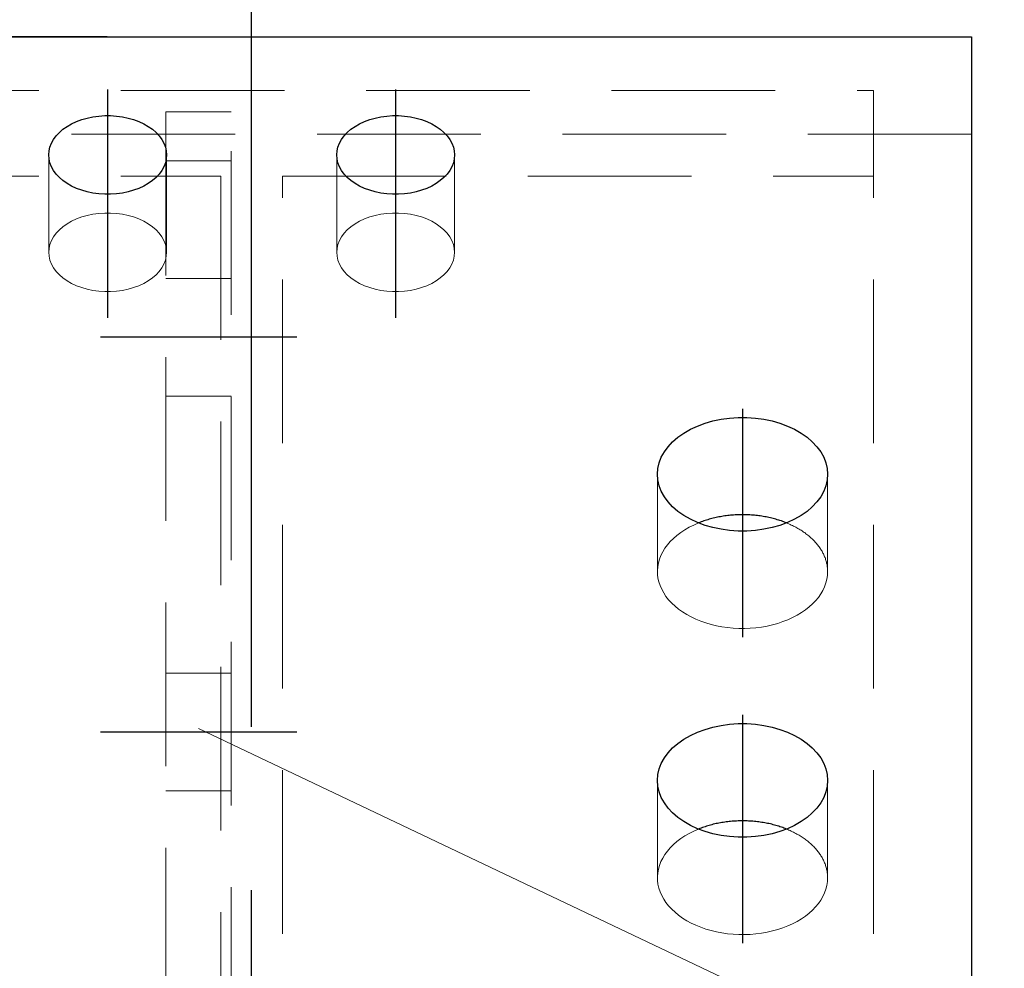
# Model space of a CAD drawing. Header units: millimetres. Extents: x 3515 to 4529, y 13642 to 14292.
# Tile 12 of 96: x 3696 to 3711, y 13953 to 13968. Entities that reach past the tile are written whole.
import ezdxf

# ---------------------------------------------------------------- set-up
doc = ezdxf.new("R2010")
doc.units = ezdxf.units.MM
doc.header["$LTSCALE"] = 10
doc.linetypes.add('HIDDEN', pattern=[0.375, 0.25, -0.125])
doc.linetypes.add('MITTE', pattern=[2, 1.25, -0.25, 0.25, -0.25])
doc.layers.get('Defpoints').update_dxf_attribs({"color": 1})
for name, color, linetype, lineweight in [('PS_DIM', 4, 'Continuous', 13), ('PS_Hidden', 2, 'HIDDEN', 9), ('PS_Pos', 1, 'Continuous', 15), ('PS_SOLID', 7, 'Continuous', 30)]:
    doc.layers.add(name, color=color, linetype=linetype, lineweight=lineweight)
doc.layers.add('PS_MID', color=5, linetype='MITTE')
doc.layers.add('PS_SHAPE', color=3, linetype='Continuous')
doc.styles.add('simplex', font='simplex.shx', dxfattribs={"width": 0.75})
doc.dimstyles.new('1_10_GŁ_DS1-LS10', dxfattribs={"dimtxt": 2, "dimasz": 2, "dimexe": 2, "dimexo": 5, "dimgap": 1, "dimtad": 1, "dimjust": 4, "dimdec": 0, "dimlfac": 10, "dimtxsty": 'simplex', "dimblk1": 'NONE', "dimsah": 1, "dimcen": 2, "dimclrd": 256, "dimclre": 256, "dimclrt": 3, "dimadec": 1, "dimazin": 0, "dimtfac": 1, "dimtdec": 0, "dimtmove": 2, "dimatfit": 3, "dimfxl": 1, "dimarcsym": 0})
doc.dimstyles.new('1_10_PRZ', dxfattribs={"dimtxt": 2, "dimasz": 1, "dimexe": 2, "dimexo": 5, "dimgap": 1, "dimtad": 1, "dimdec": 0, "dimlfac": 10, "dimtxsty": 'simplex', "dimblk": 'dimznak', "dimcen": 2, "dimse1": 1, "dimse2": 1, "dimclrt": 3, "dimadec": 1, "dimazin": 0, "dimtfac": 1, "dimtdec": 0, "dimtix": 1, "dimtmove": 2, "dimatfit": 3, "dimldrblk": 'dim-grot', "dimfxl": 1, "dimarcsym": 0})

# ---------------------------------------------------------------- blocks, each defined once
blk = doc.blocks.new('dimznak')
at = {"color": 0}
for points in [[(0, 2), (0, -2)], [(-2, 0), (2, 0)]]:
    blk.add_lwpolyline(points, dxfattribs=at)
at = {"color": 2}
blk.add_lwpolyline([(1, 1), (-1, -1)], dxfattribs=at)
blk = doc.blocks.new('*D23')
at = {"layer": 'Defpoints', "color": 0, "transparency": 16777216}
for p in [(3697.854, 13974.427), (3697.854, 13961.142), (3689.664, 13956.707)]:
    blk.add_point(p, dxfattribs=at)
at = {"layer": 'PS_DIM', "color": 0, "lineweight": -2, "transparency": 16777216}
blk.add_line((3690.664, 13974.427), (3696.854, 13974.427), dxfattribs=at)
at = {"layer": 'PS_DIM', "color": 0, "lineweight": -2, "transparency": 16777216, "rotation": 180}
blk.add_blockref('dimznak', (3689.664, 13974.427), dxfattribs=at)
at = {"layer": 'PS_DIM', "color": 0, "lineweight": -2, "transparency": 16777216}
blk.add_blockref('dimznak', (3697.854, 13974.427), dxfattribs=at)
at = {"layer": 'PS_DIM', "color": 3, "transparency": 16777216, "insert": (3693.759, 13976.427), "char_height": 2, "attachment_point": 5, "style": 'simplex'}
blk.add_mtext('82', dxfattribs=at)
blk = doc.blocks.new('dim-grot')
blk.add_hatch(color=256).paths.add_polyline_path([(0, 0), (-2, 0.5), (-2, -0.5)])
blk.add_lwpolyline([(0, 0), (-2, 0.5), (-2, -0.5), (0, 0)])
blk = doc.blocks.new('*D24')
at = {"layer": 'Defpoints', "color": 0, "transparency": 16777216}
for p in [(3698.854, 13974.427), (3698.854, 13966.208), (3697.854, 13961.142)]:
    blk.add_point(p, dxfattribs=at)
at = {"layer": 'PS_DIM', "color": 0, "lineweight": -2, "transparency": 16777216}
for p, q in [((3696.854, 13974.427), (3695.854, 13974.427)), ((3697.854, 13974.427), (3698.854, 13974.427)), ((3699.854, 13974.427), (3700.854, 13974.427))]:
    blk.add_line(p, q, dxfattribs=at)
blk.add_blockref('dimznak', (3697.854, 13974.427), dxfattribs=at)
at = {"layer": 'PS_DIM', "color": 0, "lineweight": -2, "transparency": 16777216, "rotation": 180}
blk.add_blockref('dimznak', (3698.854, 13974.427), dxfattribs=at)
at = {"layer": 'PS_DIM', "color": 3, "transparency": 16777216, "insert": (3698.354, 13978.118), "char_height": 2, "attachment_point": 5, "style": 'simplex'}
blk.add_mtext('10', dxfattribs=at)
blk = doc.blocks.new('*D25')
at = {"layer": 'Defpoints', "color": 0, "transparency": 16777216}
for p in [(3708.664, 13974.427), (3698.854, 13966.208), (3708.664, 13953.849)]:
    blk.add_point(p, dxfattribs=at)
at = {"layer": 'PS_DIM', "color": 0, "lineweight": -2, "transparency": 16777216}
blk.add_line((3699.854, 13974.427), (3707.664, 13974.427), dxfattribs=at)
at = {"layer": 'PS_DIM', "color": 0, "lineweight": -2, "transparency": 16777216, "rotation": 180}
blk.add_blockref('dimznak', (3698.854, 13974.427), dxfattribs=at)
at = {"layer": 'PS_DIM', "color": 0, "lineweight": -2, "transparency": 16777216}
blk.add_blockref('dimznak', (3708.664, 13974.427), dxfattribs=at)
at = {"layer": 'PS_DIM', "color": 3, "transparency": 16777216, "insert": (3703.759, 13976.427), "char_height": 2, "attachment_point": 5, "style": 'simplex'}
blk.add_mtext('98', dxfattribs=at)
blk = doc.blocks.new('*D45')
at = {"layer": 'Defpoints', "color": 0, "transparency": 16777216}
for p in [(3670.746, 13967.355), (3701.958, 13967.355), (3708.664, 13714.81)]:
    blk.add_point(p, dxfattribs=at)
at = {"layer": 'PS_DIM', "lineweight": -2, "transparency": 16777216}
for p, q in [((3696.958, 13967.355), (3668.746, 13967.355)), ((3670.746, 13714.81), (3670.746, 13965.355)), ((3703.664, 13714.81), (3668.746, 13714.81))]:
    blk.add_line(p, q, dxfattribs=at)
at = {"layer": 'PS_DIM', "transparency": 16777216}
blk.add_solid([(3670.412, 13965.355), (3671.079, 13965.355), (3670.746, 13967.355)], dxfattribs=at)
at = {"layer": 'PS_DIM', "color": 3, "transparency": 16777216, "insert": (3674.409, 13969.375), "char_height": 2, "attachment_point": 5, "rotation": 0.0573, "style": 'simplex'}
blk.add_mtext('4420', dxfattribs=at)
blk = doc.blocks.new('_None')
blk = doc.blocks.new('*X531')
at = {"layer": 'PS_Hidden', "color": 2, "linetype": 'HIDDEN'}
for p, q in [((3689.664, 13966.536), (3708.664, 13966.536)), ((3708.664, 13965.224), (3708.664, 13966.536)), ((3697.854, 13966.208), (3697.854, 13948.106)), ((3697.854, 13966.208), (3698.854, 13966.208)), ((3698.854, 13948.106), (3698.854, 13966.208)), ((3710.164, 13965.867), (3688.164, 13965.867)), ((3696.064, 13964.062), (3696.064, 13965.55)), ((3697.864, 13964.062), (3697.864, 13965.55)), ((3700.464, 13964.062), (3700.464, 13965.55)), ((3702.264, 13964.062), (3702.264, 13965.55)), ((3698.854, 13965.461), (3697.854, 13965.461)), ((3689.664, 13965.224), (3698.694, 13965.224)), ((3698.694, 13965.224), (3698.694, 13927.396)), ((3699.634, 13965.224), (3708.664, 13965.224)), ((3699.634, 13927.396), (3699.634, 13965.224)), ((3708.664, 13927.396), (3708.664, 13965.224)), ((3696.488, 13964.573), (3696.414, 13964.538)), ((3696.568, 13964.603), (3696.488, 13964.573)), ((3696.652, 13964.627), (3696.568, 13964.603)), ((3696.739, 13964.645), (3696.652, 13964.627)), ((3696.828, 13964.657), (3696.739, 13964.645)), ((3696.919, 13964.663), (3696.828, 13964.657)), ((3697.01, 13964.663), (3696.919, 13964.663)), ((3697.101, 13964.657), (3697.01, 13964.663)), ((3697.19, 13964.645), (3697.101, 13964.657)), ((3697.277, 13964.627), (3697.19, 13964.645)), ((3697.361, 13964.603), (3697.277, 13964.627)), ((3697.441, 13964.573), (3697.361, 13964.603)), ((3697.515, 13964.538), (3697.441, 13964.573)), ((3700.888, 13964.573), (3700.814, 13964.538)), ((3700.968, 13964.603), (3700.888, 13964.573)), ((3701.052, 13964.627), (3700.968, 13964.603)), ((3701.139, 13964.645), (3701.052, 13964.627)), ((3701.228, 13964.657), (3701.139, 13964.645)), ((3701.319, 13964.663), (3701.228, 13964.657)), ((3701.41, 13964.663), (3701.319, 13964.663)), ((3701.501, 13964.657), (3701.41, 13964.663)), ((3701.59, 13964.645), (3701.501, 13964.657)), ((3701.677, 13964.627), (3701.59, 13964.645)), ((3701.761, 13964.603), (3701.677, 13964.627)), ((3701.841, 13964.573), (3701.761, 13964.603)), ((3701.915, 13964.538), (3701.841, 13964.573)), ((3696.282, 13964.454), (3696.226, 13964.406)), ((3696.344, 13964.499), (3696.282, 13964.454)), ((3696.414, 13964.538), (3696.344, 13964.499)), ((3697.585, 13964.499), (3697.515, 13964.538)), ((3697.647, 13964.454), (3697.585, 13964.499)), ((3697.703, 13964.406), (3697.647, 13964.454)), ((3700.682, 13964.454), (3700.626, 13964.406)), ((3700.744, 13964.499), (3700.682, 13964.454)), ((3700.814, 13964.538), (3700.744, 13964.499)), ((3701.985, 13964.499), (3701.915, 13964.538)), ((3702.047, 13964.454), (3701.985, 13964.499)), ((3702.103, 13964.406), (3702.047, 13964.454)), ((3696.137, 13964.3), (3696.106, 13964.243)), ((3696.178, 13964.354), (3696.137, 13964.3)), ((3696.226, 13964.406), (3696.178, 13964.354)), ((3697.751, 13964.354), (3697.703, 13964.406)), ((3697.792, 13964.3), (3697.751, 13964.354)), ((3697.823, 13964.243), (3697.792, 13964.3)), ((3700.537, 13964.3), (3700.506, 13964.243)), ((3700.578, 13964.354), (3700.537, 13964.3)), ((3700.626, 13964.406), (3700.578, 13964.354)), ((3702.151, 13964.354), (3702.103, 13964.406)), ((3702.192, 13964.3), (3702.151, 13964.354)), ((3702.223, 13964.243), (3702.192, 13964.3)), ((3696.069, 13964.123), (3696.064, 13964.062)), ((3696.083, 13964.184), (3696.069, 13964.123)), ((3696.106, 13964.243), (3696.083, 13964.184)), ((3697.846, 13964.184), (3697.823, 13964.243)), ((3697.86, 13964.123), (3697.846, 13964.184)), ((3697.864, 13964.062), (3697.86, 13964.123)), ((3700.469, 13964.123), (3700.464, 13964.062)), ((3700.483, 13964.184), (3700.469, 13964.123)), ((3700.506, 13964.243), (3700.483, 13964.184)), ((3702.246, 13964.184), (3702.223, 13964.243)), ((3702.26, 13964.123), (3702.246, 13964.184)), ((3702.264, 13964.062), (3702.26, 13964.123)), ((3696.064, 13964.062), (3696.069, 13964.002)), ((3696.069, 13964.002), (3696.083, 13963.941)), ((3697.846, 13963.941), (3697.86, 13964.002)), ((3697.86, 13964.002), (3697.864, 13964.062)), ((3700.464, 13964.062), (3700.469, 13964.002)), ((3700.469, 13964.002), (3700.483, 13963.941)), ((3702.246, 13963.941), (3702.26, 13964.002)), ((3702.26, 13964.002), (3702.264, 13964.062)), ((3696.083, 13963.941), (3696.106, 13963.882)), ((3696.106, 13963.882), (3696.137, 13963.825)), ((3696.137, 13963.825), (3696.178, 13963.77)), ((3697.751, 13963.77), (3697.792, 13963.825)), ((3697.792, 13963.825), (3697.823, 13963.882)), ((3697.823, 13963.882), (3697.846, 13963.941)), ((3700.483, 13963.941), (3700.506, 13963.882)), ((3700.506, 13963.882), (3700.537, 13963.825)), ((3700.537, 13963.825), (3700.578, 13963.77)), ((3702.151, 13963.77), (3702.192, 13963.825)), ((3702.192, 13963.825), (3702.223, 13963.882)), ((3702.223, 13963.882), (3702.246, 13963.941)), ((3696.178, 13963.77), (3696.226, 13963.719)), ((3696.226, 13963.719), (3696.282, 13963.671)), ((3696.282, 13963.671), (3696.344, 13963.626)), ((3697.585, 13963.626), (3697.647, 13963.671)), ((3697.647, 13963.671), (3697.703, 13963.719)), ((3697.703, 13963.719), (3697.751, 13963.77)), ((3700.578, 13963.77), (3700.626, 13963.719)), ((3700.626, 13963.719), (3700.682, 13963.671)), ((3700.682, 13963.671), (3700.744, 13963.626)), ((3701.985, 13963.626), (3702.047, 13963.671)), ((3702.047, 13963.671), (3702.103, 13963.719)), ((3702.103, 13963.719), (3702.151, 13963.77)), ((3696.344, 13963.626), (3696.414, 13963.587)), ((3696.414, 13963.587), (3696.488, 13963.552)), ((3696.488, 13963.552), (3696.568, 13963.522)), ((3696.568, 13963.522), (3696.652, 13963.498)), ((3697.277, 13963.498), (3697.361, 13963.522)), ((3697.361, 13963.522), (3697.441, 13963.552)), ((3697.441, 13963.552), (3697.515, 13963.587)), ((3697.515, 13963.587), (3697.585, 13963.626)), ((3697.854, 13963.664), (3698.854, 13963.664)), ((3700.744, 13963.626), (3700.814, 13963.587)), ((3700.814, 13963.587), (3700.888, 13963.552)), ((3700.888, 13963.552), (3700.968, 13963.522)), ((3700.968, 13963.522), (3701.052, 13963.498)), ((3701.677, 13963.498), (3701.761, 13963.522)), ((3701.761, 13963.522), (3701.841, 13963.552)), ((3701.841, 13963.552), (3701.915, 13963.587)), ((3701.915, 13963.587), (3701.985, 13963.626)), ((3696.652, 13963.498), (3696.739, 13963.48)), ((3696.739, 13963.48), (3696.828, 13963.468)), ((3696.828, 13963.468), (3696.919, 13963.462)), ((3696.919, 13963.462), (3697.01, 13963.462)), ((3697.01, 13963.462), (3697.101, 13963.468)), ((3697.101, 13963.468), (3697.19, 13963.48)), ((3697.19, 13963.48), (3697.277, 13963.498)), ((3701.052, 13963.498), (3701.139, 13963.48)), ((3701.139, 13963.48), (3701.228, 13963.468)), ((3701.228, 13963.468), (3701.319, 13963.462)), ((3701.319, 13963.462), (3701.41, 13963.462)), ((3701.41, 13963.462), (3701.501, 13963.468)), ((3701.501, 13963.468), (3701.59, 13963.48)), ((3701.59, 13963.48), (3701.677, 13963.498)), ((3697.854, 13961.864), (3698.854, 13961.864)), ((3705.364, 13959.182), (3705.364, 13960.67)), ((3707.964, 13959.182), (3707.964, 13960.67)), ((3705.992, 13959.926), (3705.919, 13959.894)), ((3707.355, 13959.918), (3707.337, 13959.926)), ((3707.337, 13959.926), (3707.337, 13959.926)), ((3707.374, 13959.911), (3707.355, 13959.918)), ((3707.392, 13959.903), (3707.374, 13959.911)), ((3705.72, 13959.78), (3705.662, 13959.736)), ((3705.783, 13959.821), (3705.72, 13959.78)), ((3705.849, 13959.859), (3705.783, 13959.821)), ((3705.919, 13959.894), (3705.849, 13959.859)), ((3707.409, 13959.894), (3707.392, 13959.903)), ((3707.427, 13959.886), (3707.409, 13959.894)), ((3707.444, 13959.878), (3707.427, 13959.886)), ((3707.461, 13959.869), (3707.444, 13959.878)), ((3707.478, 13959.86), (3707.461, 13959.869)), ((3707.495, 13959.851), (3707.478, 13959.86)), ((3707.511, 13959.842), (3707.495, 13959.851)), ((3707.528, 13959.832), (3707.511, 13959.842)), ((3707.544, 13959.822), (3707.528, 13959.832)), ((3707.559, 13959.813), (3707.544, 13959.822)), ((3707.575, 13959.803), (3707.559, 13959.813)), ((3707.59, 13959.792), (3707.575, 13959.803)), ((3707.605, 13959.782), (3707.59, 13959.792)), ((3707.62, 13959.772), (3707.605, 13959.782)), ((3707.634, 13959.761), (3707.62, 13959.772)), ((3707.648, 13959.75), (3707.634, 13959.761)), ((3705.56, 13959.641), (3705.517, 13959.59)), ((3705.609, 13959.69), (3705.56, 13959.641)), ((3705.662, 13959.736), (3705.609, 13959.69)), ((3707.662, 13959.739), (3707.648, 13959.75)), ((3707.676, 13959.728), (3707.662, 13959.739)), ((3707.689, 13959.717), (3707.676, 13959.728)), ((3707.703, 13959.705), (3707.689, 13959.717)), ((3707.715, 13959.694), (3707.703, 13959.705)), ((3707.728, 13959.682), (3707.715, 13959.694)), ((3707.74, 13959.67), (3707.728, 13959.682)), ((3707.752, 13959.658), (3707.74, 13959.67)), ((3707.764, 13959.646), (3707.752, 13959.658)), ((3707.775, 13959.634), (3707.764, 13959.646)), ((3707.786, 13959.622), (3707.775, 13959.634)), ((3707.797, 13959.609), (3707.786, 13959.622)), ((3707.807, 13959.596), (3707.797, 13959.609)), ((3705.445, 13959.484), (3705.418, 13959.428)), ((3705.478, 13959.538), (3705.445, 13959.484)), ((3705.517, 13959.59), (3705.478, 13959.538)), ((3707.817, 13959.584), (3707.807, 13959.596)), ((3707.827, 13959.571), (3707.817, 13959.584)), ((3707.837, 13959.558), (3707.827, 13959.571)), ((3707.846, 13959.545), (3707.837, 13959.558)), ((3707.855, 13959.532), (3707.846, 13959.545)), ((3707.863, 13959.519), (3707.855, 13959.532)), ((3707.871, 13959.505), (3707.863, 13959.519)), ((3707.879, 13959.492), (3707.871, 13959.505)), ((3707.887, 13959.478), (3707.879, 13959.492)), ((3707.894, 13959.465), (3707.887, 13959.478)), ((3707.901, 13959.451), (3707.894, 13959.465)), ((3705.38, 13959.314), (3705.369, 13959.256)), ((3705.396, 13959.372), (3705.38, 13959.314)), ((3705.418, 13959.428), (3705.396, 13959.372)), ((3707.907, 13959.437), (3707.901, 13959.451)), ((3707.913, 13959.424), (3707.907, 13959.437)), ((3707.919, 13959.41), (3707.913, 13959.424)), ((3707.925, 13959.396), (3707.919, 13959.41)), ((3707.93, 13959.382), (3707.925, 13959.396)), ((3707.934, 13959.368), (3707.93, 13959.382)), ((3707.939, 13959.354), (3707.934, 13959.368)), ((3707.943, 13959.34), (3707.939, 13959.354)), ((3707.947, 13959.325), (3707.943, 13959.34)), ((3707.95, 13959.311), (3707.947, 13959.325)), ((3707.953, 13959.297), (3707.95, 13959.311)), ((3705.369, 13959.256), (3705.365, 13959.198)), ((3705.365, 13959.198), (3705.366, 13959.14)), ((3707.956, 13959.283), (3707.953, 13959.297)), ((3707.958, 13959.268), (3707.956, 13959.283)), ((3707.96, 13959.254), (3707.958, 13959.268)), ((3707.962, 13959.24), (3707.96, 13959.254)), ((3707.963, 13959.225), (3707.962, 13959.24)), ((3707.962, 13959.124), (3707.964, 13959.182)), ((3707.964, 13959.211), (3707.963, 13959.225)), ((3707.964, 13959.197), (3707.964, 13959.211)), ((3707.964, 13959.182), (3707.964, 13959.197)), ((3707.964, 13959.182), (3707.964, 13959.182)), ((3705.366, 13959.14), (3705.373, 13959.081)), ((3705.373, 13959.081), (3705.386, 13959.024)), ((3705.386, 13959.024), (3705.405, 13958.967)), ((3707.918, 13958.951), (3707.938, 13959.008)), ((3707.938, 13959.008), (3707.953, 13959.066)), ((3707.953, 13959.066), (3707.962, 13959.124)), ((3705.405, 13958.967), (3705.43, 13958.911)), ((3705.43, 13958.911), (3705.46, 13958.856)), ((3705.46, 13958.856), (3705.495, 13958.802)), ((3707.86, 13958.841), (3707.892, 13958.895)), ((3707.892, 13958.895), (3707.918, 13958.951)), ((3705.495, 13958.802), (3705.536, 13958.751)), ((3705.536, 13958.751), (3705.582, 13958.701)), ((3707.734, 13958.688), (3707.781, 13958.737)), ((3707.781, 13958.737), (3707.823, 13958.788)), ((3707.823, 13958.788), (3707.86, 13958.841)), ((3705.582, 13958.701), (3705.633, 13958.653)), ((3705.633, 13958.653), (3705.688, 13958.608)), ((3705.688, 13958.608), (3705.748, 13958.566)), ((3705.748, 13958.566), (3705.812, 13958.526)), ((3707.499, 13958.516), (3707.564, 13958.555)), ((3707.564, 13958.555), (3707.625, 13958.596)), ((3707.625, 13958.596), (3707.682, 13958.641)), ((3707.682, 13958.641), (3707.734, 13958.688)), ((3705.812, 13958.526), (3705.88, 13958.489)), ((3705.88, 13958.489), (3705.951, 13958.456)), ((3705.951, 13958.456), (3706.026, 13958.425)), ((3706.026, 13958.425), (3706.103, 13958.398)), ((3707.204, 13958.391), (3707.282, 13958.417)), ((3707.282, 13958.417), (3707.358, 13958.447)), ((3707.358, 13958.447), (3707.43, 13958.48)), ((3707.43, 13958.48), (3707.499, 13958.516)), ((3706.103, 13958.398), (3706.183, 13958.375)), ((3706.183, 13958.375), (3706.266, 13958.355)), ((3706.266, 13958.355), (3706.35, 13958.339)), ((3706.35, 13958.339), (3706.435, 13958.327)), ((3706.435, 13958.327), (3706.522, 13958.318)), ((3706.522, 13958.318), (3706.609, 13958.314)), ((3706.609, 13958.314), (3706.696, 13958.313)), ((3706.696, 13958.313), (3706.783, 13958.317)), ((3706.783, 13958.317), (3706.87, 13958.324)), ((3706.87, 13958.324), (3706.956, 13958.335)), ((3706.956, 13958.335), (3707.04, 13958.35)), ((3707.04, 13958.35), (3707.123, 13958.369)), ((3707.123, 13958.369), (3707.204, 13958.391)), ((3697.854, 13957.63), (3698.854, 13957.63)), ((3705.364, 13954.502), (3705.364, 13955.99)), ((3707.964, 13954.502), (3707.964, 13955.99)), ((3697.854, 13955.83), (3698.854, 13955.83)), ((3705.992, 13955.246), (3705.919, 13955.214)), ((3707.355, 13955.239), (3707.337, 13955.246)), ((3707.337, 13955.246), (3707.337, 13955.246)), ((3705.72, 13955.1), (3705.662, 13955.056)), ((3705.783, 13955.141), (3705.72, 13955.1)), ((3705.849, 13955.179), (3705.783, 13955.141)), ((3705.919, 13955.214), (3705.849, 13955.179)), ((3707.374, 13955.231), (3707.355, 13955.239)), ((3707.392, 13955.223), (3707.374, 13955.231)), ((3707.409, 13955.215), (3707.392, 13955.223)), ((3707.427, 13955.206), (3707.409, 13955.215)), ((3707.444, 13955.198), (3707.427, 13955.206)), ((3707.461, 13955.189), (3707.444, 13955.198)), ((3707.478, 13955.18), (3707.461, 13955.189)), ((3707.495, 13955.171), (3707.478, 13955.18)), ((3707.511, 13955.162), (3707.495, 13955.171)), ((3707.528, 13955.152), (3707.511, 13955.162)), ((3707.544, 13955.143), (3707.528, 13955.152)), ((3707.559, 13955.133), (3707.544, 13955.143)), ((3707.575, 13955.123), (3707.559, 13955.133)), ((3707.59, 13955.113), (3707.575, 13955.123)), ((3707.605, 13955.102), (3707.59, 13955.113)), ((3707.62, 13955.092), (3707.605, 13955.102)), ((3705.56, 13954.961), (3705.517, 13954.911)), ((3705.609, 13955.01), (3705.56, 13954.961)), ((3705.662, 13955.056), (3705.609, 13955.01)), ((3707.634, 13955.081), (3707.62, 13955.092)), ((3707.648, 13955.07), (3707.634, 13955.081)), ((3707.662, 13955.059), (3707.648, 13955.07)), ((3707.676, 13955.048), (3707.662, 13955.059)), ((3707.689, 13955.037), (3707.676, 13955.048)), ((3707.703, 13955.026), (3707.689, 13955.037)), ((3707.715, 13955.014), (3707.703, 13955.026)), ((3707.728, 13955.002), (3707.715, 13955.014)), ((3707.74, 13954.99), (3707.728, 13955.002)), ((3707.752, 13954.978), (3707.74, 13954.99)), ((3707.764, 13954.966), (3707.752, 13954.978)), ((3707.775, 13954.954), (3707.764, 13954.966)), ((3707.786, 13954.942), (3707.775, 13954.954)), ((3705.445, 13954.804), (3705.418, 13954.749)), ((3705.478, 13954.858), (3705.445, 13954.804)), ((3705.517, 13954.911), (3705.478, 13954.858)), ((3707.797, 13954.929), (3707.786, 13954.942)), ((3707.807, 13954.917), (3707.797, 13954.929)), ((3707.817, 13954.904), (3707.807, 13954.917)), ((3707.827, 13954.891), (3707.817, 13954.904)), ((3707.837, 13954.878), (3707.827, 13954.891)), ((3707.846, 13954.865), (3707.837, 13954.878)), ((3707.855, 13954.852), (3707.846, 13954.865)), ((3707.863, 13954.839), (3707.855, 13954.852)), ((3707.871, 13954.826), (3707.863, 13954.839)), ((3707.879, 13954.812), (3707.871, 13954.826)), ((3707.887, 13954.799), (3707.879, 13954.812)), ((3707.894, 13954.785), (3707.887, 13954.799)), ((3705.396, 13954.692), (3705.38, 13954.635)), ((3705.418, 13954.749), (3705.396, 13954.692)), ((3707.901, 13954.771), (3707.894, 13954.785)), ((3707.907, 13954.758), (3707.901, 13954.771)), ((3707.913, 13954.744), (3707.907, 13954.758)), ((3707.919, 13954.73), (3707.913, 13954.744)), ((3707.925, 13954.716), (3707.919, 13954.73)), ((3707.93, 13954.702), (3707.925, 13954.716)), ((3707.934, 13954.688), (3707.93, 13954.702)), ((3707.939, 13954.674), (3707.934, 13954.688)), ((3707.943, 13954.66), (3707.939, 13954.674)), ((3707.947, 13954.646), (3707.943, 13954.66)), ((3707.95, 13954.631), (3707.947, 13954.646)), ((3705.369, 13954.577), (3705.365, 13954.518)), ((3705.365, 13954.518), (3705.366, 13954.46)), ((3705.38, 13954.635), (3705.369, 13954.577)), ((3707.953, 13954.617), (3707.95, 13954.631)), ((3707.956, 13954.603), (3707.953, 13954.617)), ((3707.958, 13954.589), (3707.956, 13954.603)), ((3707.96, 13954.574), (3707.958, 13954.589)), ((3707.962, 13954.56), (3707.96, 13954.574)), ((3707.963, 13954.546), (3707.962, 13954.56)), ((3707.962, 13954.444), (3707.964, 13954.502)), ((3707.964, 13954.531), (3707.963, 13954.546)), ((3707.964, 13954.517), (3707.964, 13954.531)), ((3707.964, 13954.502), (3707.964, 13954.517)), ((3707.964, 13954.502), (3707.964, 13954.502)), ((3705.366, 13954.46), (3705.373, 13954.402)), ((3705.373, 13954.402), (3705.386, 13954.344)), ((3705.386, 13954.344), (3705.405, 13954.287)), ((3707.938, 13954.328), (3707.953, 13954.386)), ((3707.953, 13954.386), (3707.962, 13954.444)), ((3705.405, 13954.287), (3705.43, 13954.231)), ((3705.43, 13954.231), (3705.46, 13954.176)), ((3707.86, 13954.161), (3707.892, 13954.216)), ((3707.892, 13954.216), (3707.918, 13954.271)), ((3707.918, 13954.271), (3707.938, 13954.328)), ((3705.46, 13954.176), (3705.495, 13954.123)), ((3705.495, 13954.123), (3705.536, 13954.071)), ((3705.536, 13954.071), (3705.582, 13954.021)), ((3707.734, 13954.008), (3707.781, 13954.057)), ((3707.781, 13954.057), (3707.823, 13954.108)), ((3707.823, 13954.108), (3707.86, 13954.161)), ((3705.582, 13954.021), (3705.633, 13953.974)), ((3705.633, 13953.974), (3705.688, 13953.929)), ((3705.688, 13953.929), (3705.748, 13953.886)), ((3707.564, 13953.875), (3707.625, 13953.917)), ((3707.625, 13953.917), (3707.682, 13953.961)), ((3707.682, 13953.961), (3707.734, 13954.008)), ((3705.748, 13953.886), (3705.812, 13953.846)), ((3705.812, 13953.846), (3705.88, 13953.809)), ((3705.88, 13953.809), (3705.951, 13953.776)), ((3705.951, 13953.776), (3706.026, 13953.745)), ((3706.026, 13953.745), (3706.103, 13953.718)), ((3707.282, 13953.738), (3707.358, 13953.767)), ((3707.358, 13953.767), (3707.43, 13953.8)), ((3707.43, 13953.8), (3707.499, 13953.836)), ((3707.499, 13953.836), (3707.564, 13953.875)), ((3706.103, 13953.718), (3706.183, 13953.695)), ((3706.183, 13953.695), (3706.266, 13953.675)), ((3706.266, 13953.675), (3706.35, 13953.659)), ((3706.35, 13953.659), (3706.435, 13953.647)), ((3706.435, 13953.647), (3706.522, 13953.639)), ((3706.522, 13953.639), (3706.609, 13953.634)), ((3706.609, 13953.634), (3706.696, 13953.634)), ((3706.696, 13953.634), (3706.783, 13953.637)), ((3706.783, 13953.637), (3706.87, 13953.644)), ((3706.87, 13953.644), (3706.956, 13953.655)), ((3706.956, 13953.655), (3707.04, 13953.67)), ((3707.04, 13953.67), (3707.123, 13953.689)), ((3707.123, 13953.689), (3707.204, 13953.712)), ((3707.204, 13953.712), (3707.282, 13953.738))]:
    blk.add_line(p, q, dxfattribs=at)
at = {"layer": 'PS_MID', "color": 5, "linetype": 'MITTE'}
for p, q in [((3699.164, 13756.81), (3699.164, 13971.536)), ((3696.964, 13966.55), (3696.964, 13963.062)), ((3701.364, 13966.55), (3701.364, 13963.062)), ((3699.854, 13962.764), (3696.854, 13962.764)), ((3706.664, 13961.67), (3706.664, 13958.182)), ((3706.664, 13956.99), (3706.664, 13953.502)), ((3699.854, 13956.73), (3696.854, 13956.73))]:
    blk.add_line(p, q, dxfattribs=at)
at = {"layer": 'PS_SOLID', "color": 7, "linetype": 'Continuous'}
for p, q in [((3688.164, 13967.355), (3710.164, 13967.355)), ((3710.164, 13967.355), (3710.164, 13899.164)), ((3696.488, 13966.06), (3696.568, 13966.09)), ((3696.568, 13966.09), (3696.652, 13966.114)), ((3696.652, 13966.114), (3696.739, 13966.132)), ((3696.739, 13966.132), (3696.828, 13966.145)), ((3696.828, 13966.145), (3696.919, 13966.151)), ((3696.919, 13966.151), (3697.01, 13966.151)), ((3697.01, 13966.151), (3697.101, 13966.145)), ((3697.101, 13966.145), (3697.19, 13966.132)), ((3697.19, 13966.132), (3697.277, 13966.114)), ((3697.277, 13966.114), (3697.361, 13966.09)), ((3697.361, 13966.09), (3697.441, 13966.06)), ((3700.888, 13966.06), (3700.968, 13966.09)), ((3700.968, 13966.09), (3701.052, 13966.114)), ((3701.052, 13966.114), (3701.139, 13966.132)), ((3701.139, 13966.132), (3701.228, 13966.145)), ((3701.228, 13966.145), (3701.319, 13966.151)), ((3701.319, 13966.151), (3701.41, 13966.151)), ((3701.41, 13966.151), (3701.501, 13966.145)), ((3701.501, 13966.145), (3701.59, 13966.132)), ((3701.59, 13966.132), (3701.677, 13966.114)), ((3701.677, 13966.114), (3701.761, 13966.09)), ((3701.761, 13966.09), (3701.841, 13966.06)), ((3696.226, 13965.894), (3696.282, 13965.942)), ((3696.282, 13965.942), (3696.344, 13965.986)), ((3696.344, 13965.986), (3696.414, 13966.026)), ((3696.414, 13966.026), (3696.488, 13966.06)), ((3697.441, 13966.06), (3697.515, 13966.026)), ((3697.515, 13966.026), (3697.585, 13965.986)), ((3697.585, 13965.986), (3697.647, 13965.942)), ((3697.647, 13965.942), (3697.703, 13965.894)), ((3700.626, 13965.894), (3700.682, 13965.942)), ((3700.682, 13965.942), (3700.744, 13965.986)), ((3700.744, 13965.986), (3700.814, 13966.026)), ((3700.814, 13966.026), (3700.888, 13966.06)), ((3701.841, 13966.06), (3701.915, 13966.026)), ((3701.915, 13966.026), (3701.985, 13965.986)), ((3701.985, 13965.986), (3702.047, 13965.942)), ((3702.047, 13965.942), (3702.103, 13965.894)), ((3696.106, 13965.73), (3696.137, 13965.787)), ((3696.137, 13965.787), (3696.178, 13965.842)), ((3696.178, 13965.842), (3696.226, 13965.894)), ((3697.703, 13965.894), (3697.751, 13965.842)), ((3697.751, 13965.842), (3697.792, 13965.787)), ((3697.792, 13965.787), (3697.823, 13965.73)), ((3700.506, 13965.73), (3700.537, 13965.787)), ((3700.537, 13965.787), (3700.578, 13965.842)), ((3700.578, 13965.842), (3700.626, 13965.894)), ((3702.103, 13965.894), (3702.151, 13965.842)), ((3702.151, 13965.842), (3702.192, 13965.787)), ((3702.192, 13965.787), (3702.223, 13965.73)), ((3696.069, 13965.611), (3696.083, 13965.671)), ((3696.083, 13965.671), (3696.106, 13965.73)), ((3697.823, 13965.73), (3697.846, 13965.671)), ((3697.846, 13965.671), (3697.86, 13965.611)), ((3700.469, 13965.611), (3700.483, 13965.671)), ((3700.483, 13965.671), (3700.506, 13965.73)), ((3702.223, 13965.73), (3702.246, 13965.671)), ((3702.246, 13965.671), (3702.26, 13965.611)), ((3696.064, 13965.55), (3696.069, 13965.611)), ((3696.069, 13965.489), (3696.064, 13965.55)), ((3696.083, 13965.429), (3696.069, 13965.489)), ((3697.86, 13965.489), (3697.846, 13965.429)), ((3697.86, 13965.611), (3697.864, 13965.55)), ((3697.864, 13965.55), (3697.86, 13965.489)), ((3700.464, 13965.55), (3700.469, 13965.611)), ((3700.469, 13965.489), (3700.464, 13965.55)), ((3700.483, 13965.429), (3700.469, 13965.489)), ((3702.26, 13965.489), (3702.246, 13965.429)), ((3702.26, 13965.611), (3702.264, 13965.55)), ((3702.264, 13965.55), (3702.26, 13965.489)), ((3696.106, 13965.37), (3696.083, 13965.429)), ((3696.137, 13965.313), (3696.106, 13965.37)), ((3697.823, 13965.37), (3697.792, 13965.313)), ((3697.846, 13965.429), (3697.823, 13965.37)), ((3700.506, 13965.37), (3700.483, 13965.429)), ((3700.537, 13965.313), (3700.506, 13965.37)), ((3702.223, 13965.37), (3702.192, 13965.313)), ((3702.246, 13965.429), (3702.223, 13965.37)), ((3696.178, 13965.258), (3696.137, 13965.313)), ((3696.226, 13965.206), (3696.178, 13965.258)), ((3696.282, 13965.158), (3696.226, 13965.206)), ((3697.703, 13965.206), (3697.647, 13965.158)), ((3697.751, 13965.258), (3697.703, 13965.206)), ((3697.792, 13965.313), (3697.751, 13965.258)), ((3700.578, 13965.258), (3700.537, 13965.313)), ((3700.626, 13965.206), (3700.578, 13965.258)), ((3700.682, 13965.158), (3700.626, 13965.206)), ((3702.103, 13965.206), (3702.047, 13965.158)), ((3702.151, 13965.258), (3702.103, 13965.206)), ((3702.192, 13965.313), (3702.151, 13965.258)), ((3696.344, 13965.114), (3696.282, 13965.158)), ((3696.414, 13965.074), (3696.344, 13965.114)), ((3696.488, 13965.039), (3696.414, 13965.074)), ((3696.568, 13965.01), (3696.488, 13965.039)), ((3697.441, 13965.039), (3697.361, 13965.01)), ((3697.515, 13965.074), (3697.441, 13965.039)), ((3697.585, 13965.114), (3697.515, 13965.074)), ((3697.647, 13965.158), (3697.585, 13965.114)), ((3700.744, 13965.114), (3700.682, 13965.158)), ((3700.814, 13965.074), (3700.744, 13965.114)), ((3700.888, 13965.039), (3700.814, 13965.074)), ((3700.968, 13965.01), (3700.888, 13965.039)), ((3701.841, 13965.039), (3701.761, 13965.01)), ((3701.915, 13965.074), (3701.841, 13965.039)), ((3701.985, 13965.114), (3701.915, 13965.074)), ((3702.047, 13965.158), (3701.985, 13965.114)), ((3696.652, 13964.986), (3696.568, 13965.01)), ((3696.739, 13964.967), (3696.652, 13964.986)), ((3696.828, 13964.955), (3696.739, 13964.967)), ((3696.919, 13964.949), (3696.828, 13964.955)), ((3697.01, 13964.949), (3696.919, 13964.949)), ((3697.101, 13964.955), (3697.01, 13964.949)), ((3697.19, 13964.967), (3697.101, 13964.955)), ((3697.277, 13964.986), (3697.19, 13964.967)), ((3697.361, 13965.01), (3697.277, 13964.986)), ((3701.052, 13964.986), (3700.968, 13965.01)), ((3701.139, 13964.967), (3701.052, 13964.986)), ((3701.228, 13964.955), (3701.139, 13964.967)), ((3701.319, 13964.949), (3701.228, 13964.955)), ((3701.41, 13964.949), (3701.319, 13964.949)), ((3701.501, 13964.955), (3701.41, 13964.949)), ((3701.59, 13964.967), (3701.501, 13964.955)), ((3701.677, 13964.986), (3701.59, 13964.967)), ((3701.761, 13965.01), (3701.677, 13964.986)), ((3705.977, 13961.407), (3706.092, 13961.45)), ((3706.092, 13961.45), (3706.213, 13961.485)), ((3706.213, 13961.485), (3706.339, 13961.511)), ((3706.339, 13961.511), (3706.468, 13961.529)), ((3706.468, 13961.529), (3706.599, 13961.537)), ((3706.599, 13961.537), (3706.73, 13961.537)), ((3706.73, 13961.537), (3706.861, 13961.529)), ((3706.861, 13961.529), (3706.99, 13961.511)), ((3706.99, 13961.511), (3707.116, 13961.485)), ((3707.116, 13961.485), (3707.237, 13961.45)), ((3707.237, 13961.45), (3707.352, 13961.407)), ((3705.678, 13961.236), (3705.769, 13961.299)), ((3705.769, 13961.299), (3705.869, 13961.357)), ((3705.869, 13961.357), (3705.977, 13961.407)), ((3707.352, 13961.407), (3707.46, 13961.357)), ((3707.46, 13961.357), (3707.56, 13961.299)), ((3707.56, 13961.299), (3707.651, 13961.236)), ((3705.528, 13961.091), (3705.597, 13961.166)), ((3705.597, 13961.166), (3705.678, 13961.236)), ((3707.651, 13961.236), (3707.731, 13961.166)), ((3707.731, 13961.166), (3707.801, 13961.091)), ((3705.424, 13960.93), (3705.47, 13961.012)), ((3705.47, 13961.012), (3705.528, 13961.091)), ((3707.801, 13961.091), (3707.859, 13961.012)), ((3707.859, 13961.012), (3707.905, 13960.93)), ((3705.371, 13960.757), (3705.391, 13960.844)), ((3705.391, 13960.844), (3705.424, 13960.93)), ((3707.905, 13960.93), (3707.938, 13960.844)), ((3707.938, 13960.844), (3707.958, 13960.757)), ((3705.364, 13960.67), (3705.371, 13960.757)), ((3705.371, 13960.582), (3705.364, 13960.67)), ((3707.958, 13960.757), (3707.964, 13960.67)), ((3707.964, 13960.67), (3707.958, 13960.582)), ((3705.391, 13960.495), (3705.371, 13960.582)), ((3707.958, 13960.582), (3707.938, 13960.495)), ((3705.424, 13960.409), (3705.391, 13960.495)), ((3705.47, 13960.327), (3705.424, 13960.409)), ((3707.905, 13960.409), (3707.859, 13960.327)), ((3707.938, 13960.495), (3707.905, 13960.409)), ((3705.528, 13960.248), (3705.47, 13960.327)), ((3705.597, 13960.173), (3705.528, 13960.248)), ((3707.801, 13960.248), (3707.731, 13960.173)), ((3707.859, 13960.327), (3707.801, 13960.248)), ((3705.678, 13960.103), (3705.597, 13960.173)), ((3705.769, 13960.04), (3705.678, 13960.103)), ((3707.651, 13960.103), (3707.56, 13960.04)), ((3707.731, 13960.173), (3707.651, 13960.103)), ((3705.869, 13959.982), (3705.769, 13960.04)), ((3705.977, 13959.932), (3705.869, 13959.982)), ((3706.092, 13959.889), (3705.977, 13959.932)), ((3706.011, 13959.934), (3705.992, 13959.926)), ((3705.992, 13959.926), (3705.992, 13959.926)), ((3706.031, 13959.941), (3706.011, 13959.934)), ((3706.051, 13959.948), (3706.031, 13959.941)), ((3706.071, 13959.956), (3706.051, 13959.948)), ((3706.092, 13959.962), (3706.071, 13959.956)), ((3706.112, 13959.969), (3706.092, 13959.962)), ((3706.133, 13959.975), (3706.112, 13959.969)), ((3706.154, 13959.981), (3706.133, 13959.975)), ((3706.175, 13959.987), (3706.154, 13959.981)), ((3706.196, 13959.993), (3706.175, 13959.987)), ((3706.218, 13959.998), (3706.196, 13959.993)), ((3706.239, 13960.003), (3706.218, 13959.998)), ((3706.261, 13960.008), (3706.239, 13960.003)), ((3706.282, 13960.013), (3706.261, 13960.008)), ((3706.304, 13960.017), (3706.282, 13960.013)), ((3706.326, 13960.021), (3706.304, 13960.017)), ((3706.348, 13960.025), (3706.326, 13960.021)), ((3706.37, 13960.029), (3706.348, 13960.025)), ((3706.393, 13960.032), (3706.37, 13960.029)), ((3706.415, 13960.035), (3706.393, 13960.032)), ((3706.438, 13960.038), (3706.415, 13960.035)), ((3706.46, 13960.04), (3706.438, 13960.038)), ((3706.483, 13960.043), (3706.46, 13960.04)), ((3706.505, 13960.045), (3706.483, 13960.043)), ((3706.528, 13960.046), (3706.505, 13960.045)), ((3706.551, 13960.048), (3706.528, 13960.046)), ((3706.573, 13960.049), (3706.551, 13960.048)), ((3706.596, 13960.05), (3706.573, 13960.049)), ((3706.619, 13960.051), (3706.596, 13960.05)), ((3706.642, 13960.051), (3706.619, 13960.051)), ((3706.664, 13960.051), (3706.642, 13960.051)), ((3706.687, 13960.051), (3706.664, 13960.051)), ((3706.71, 13960.051), (3706.687, 13960.051)), ((3706.733, 13960.05), (3706.71, 13960.051)), ((3706.756, 13960.049), (3706.733, 13960.05)), ((3706.778, 13960.048), (3706.756, 13960.049)), ((3706.801, 13960.046), (3706.778, 13960.048)), ((3706.824, 13960.045), (3706.801, 13960.046)), ((3706.846, 13960.043), (3706.824, 13960.045)), ((3706.869, 13960.04), (3706.846, 13960.043)), ((3706.891, 13960.038), (3706.869, 13960.04)), ((3706.914, 13960.035), (3706.891, 13960.038)), ((3706.936, 13960.032), (3706.914, 13960.035)), ((3706.958, 13960.029), (3706.936, 13960.032)), ((3706.981, 13960.025), (3706.958, 13960.029)), ((3707.003, 13960.021), (3706.981, 13960.025)), ((3707.025, 13960.017), (3707.003, 13960.021)), ((3707.046, 13960.013), (3707.025, 13960.017)), ((3707.068, 13960.008), (3707.046, 13960.013)), ((3707.09, 13960.003), (3707.068, 13960.008)), ((3707.111, 13959.998), (3707.09, 13960.003)), ((3707.133, 13959.993), (3707.111, 13959.998)), ((3707.154, 13959.987), (3707.133, 13959.993)), ((3707.175, 13959.981), (3707.154, 13959.987)), ((3707.196, 13959.975), (3707.175, 13959.981)), ((3707.217, 13959.969), (3707.196, 13959.975)), ((3707.237, 13959.962), (3707.217, 13959.969)), ((3707.258, 13959.956), (3707.237, 13959.962)), ((3707.352, 13959.932), (3707.237, 13959.889)), ((3707.278, 13959.948), (3707.258, 13959.956)), ((3707.298, 13959.941), (3707.278, 13959.948)), ((3707.318, 13959.934), (3707.298, 13959.941)), ((3707.337, 13959.926), (3707.318, 13959.934)), ((3707.46, 13959.982), (3707.352, 13959.932)), ((3707.56, 13960.04), (3707.46, 13959.982)), ((3706.213, 13959.855), (3706.092, 13959.889)), ((3706.339, 13959.828), (3706.213, 13959.855)), ((3706.468, 13959.81), (3706.339, 13959.828)), ((3706.599, 13959.802), (3706.468, 13959.81)), ((3706.73, 13959.802), (3706.599, 13959.802)), ((3706.861, 13959.81), (3706.73, 13959.802)), ((3706.99, 13959.828), (3706.861, 13959.81)), ((3707.116, 13959.855), (3706.99, 13959.828)), ((3707.237, 13959.889), (3707.116, 13959.855)), ((3705.977, 13956.727), (3706.092, 13956.77)), ((3706.092, 13956.77), (3706.213, 13956.805)), ((3706.213, 13956.805), (3706.339, 13956.831)), ((3706.339, 13956.831), (3706.468, 13956.849)), ((3706.468, 13956.849), (3706.599, 13956.858)), ((3706.599, 13956.858), (3706.73, 13956.858)), ((3706.73, 13956.858), (3706.861, 13956.849)), ((3706.861, 13956.849), (3706.99, 13956.831)), ((3706.99, 13956.831), (3707.116, 13956.805)), ((3707.116, 13956.805), (3707.237, 13956.77)), ((3707.237, 13956.77), (3707.352, 13956.727)), ((3705.678, 13956.556), (3705.769, 13956.62)), ((3705.769, 13956.62), (3705.869, 13956.677)), ((3705.869, 13956.677), (3705.977, 13956.727)), ((3707.352, 13956.727), (3707.46, 13956.677)), ((3707.46, 13956.677), (3707.56, 13956.62)), ((3707.56, 13956.62), (3707.651, 13956.556)), ((3705.528, 13956.412), (3705.597, 13956.486)), ((3705.597, 13956.486), (3705.678, 13956.556)), ((3707.651, 13956.556), (3707.731, 13956.486)), ((3707.731, 13956.486), (3707.801, 13956.412)), ((3705.424, 13956.25), (3705.47, 13956.333)), ((3705.47, 13956.333), (3705.528, 13956.412)), ((3707.801, 13956.412), (3707.859, 13956.333)), ((3707.859, 13956.333), (3707.905, 13956.25)), ((3705.371, 13956.078), (3705.391, 13956.165)), ((3705.391, 13956.165), (3705.424, 13956.25)), ((3707.905, 13956.25), (3707.938, 13956.165)), ((3707.938, 13956.165), (3707.958, 13956.078)), ((3705.364, 13955.99), (3705.371, 13956.078)), ((3707.958, 13956.078), (3707.964, 13955.99)), ((3705.371, 13955.902), (3705.364, 13955.99)), ((3705.391, 13955.815), (3705.371, 13955.902)), ((3707.958, 13955.902), (3707.938, 13955.815)), ((3707.964, 13955.99), (3707.958, 13955.902)), ((3705.424, 13955.73), (3705.391, 13955.815)), ((3705.47, 13955.647), (3705.424, 13955.73)), ((3707.905, 13955.73), (3707.859, 13955.647)), ((3707.938, 13955.815), (3707.905, 13955.73)), ((3705.528, 13955.568), (3705.47, 13955.647)), ((3705.597, 13955.493), (3705.528, 13955.568)), ((3707.801, 13955.568), (3707.731, 13955.493)), ((3707.859, 13955.647), (3707.801, 13955.568)), ((3705.678, 13955.424), (3705.597, 13955.493)), ((3705.769, 13955.36), (3705.678, 13955.424)), ((3707.651, 13955.424), (3707.56, 13955.36)), ((3707.731, 13955.493), (3707.651, 13955.424)), ((3705.869, 13955.303), (3705.769, 13955.36)), ((3705.977, 13955.252), (3705.869, 13955.303)), ((3706.092, 13955.21), (3705.977, 13955.252)), ((3706.011, 13955.254), (3705.992, 13955.246)), ((3705.992, 13955.246), (3705.992, 13955.246)), ((3706.031, 13955.261), (3706.011, 13955.254)), ((3706.051, 13955.269), (3706.031, 13955.261)), ((3706.071, 13955.276), (3706.051, 13955.269)), ((3706.092, 13955.283), (3706.071, 13955.276)), ((3706.112, 13955.289), (3706.092, 13955.283)), ((3706.133, 13955.296), (3706.112, 13955.289)), ((3706.154, 13955.302), (3706.133, 13955.296)), ((3706.175, 13955.308), (3706.154, 13955.302)), ((3706.196, 13955.313), (3706.175, 13955.308)), ((3706.218, 13955.319), (3706.196, 13955.313)), ((3706.239, 13955.324), (3706.218, 13955.319)), ((3706.261, 13955.329), (3706.239, 13955.324)), ((3706.282, 13955.333), (3706.261, 13955.329)), ((3706.304, 13955.337), (3706.282, 13955.333)), ((3706.326, 13955.342), (3706.304, 13955.337)), ((3706.348, 13955.345), (3706.326, 13955.342)), ((3706.37, 13955.349), (3706.348, 13955.345)), ((3706.393, 13955.352), (3706.37, 13955.349)), ((3706.415, 13955.355), (3706.393, 13955.352)), ((3706.438, 13955.358), (3706.415, 13955.355)), ((3706.46, 13955.361), (3706.438, 13955.358)), ((3706.483, 13955.363), (3706.46, 13955.361)), ((3706.505, 13955.365), (3706.483, 13955.363)), ((3706.528, 13955.367), (3706.505, 13955.365)), ((3706.551, 13955.368), (3706.528, 13955.367)), ((3706.573, 13955.369), (3706.551, 13955.368)), ((3706.596, 13955.37), (3706.573, 13955.369)), ((3706.619, 13955.371), (3706.596, 13955.37)), ((3706.642, 13955.371), (3706.619, 13955.371)), ((3706.664, 13955.372), (3706.642, 13955.371)), ((3706.687, 13955.371), (3706.664, 13955.372)), ((3706.71, 13955.371), (3706.687, 13955.371)), ((3706.733, 13955.37), (3706.71, 13955.371)), ((3706.756, 13955.369), (3706.733, 13955.37)), ((3706.778, 13955.368), (3706.756, 13955.369)), ((3706.801, 13955.367), (3706.778, 13955.368)), ((3706.824, 13955.365), (3706.801, 13955.367)), ((3706.846, 13955.363), (3706.824, 13955.365)), ((3706.869, 13955.361), (3706.846, 13955.363)), ((3706.891, 13955.358), (3706.869, 13955.361)), ((3706.914, 13955.355), (3706.891, 13955.358)), ((3706.936, 13955.352), (3706.914, 13955.355)), ((3706.958, 13955.349), (3706.936, 13955.352)), ((3706.981, 13955.345), (3706.958, 13955.349)), ((3707.003, 13955.342), (3706.981, 13955.345)), ((3707.025, 13955.337), (3707.003, 13955.342)), ((3707.046, 13955.333), (3707.025, 13955.337)), ((3707.068, 13955.329), (3707.046, 13955.333)), ((3707.09, 13955.324), (3707.068, 13955.329)), ((3707.111, 13955.319), (3707.09, 13955.324)), ((3707.133, 13955.313), (3707.111, 13955.319)), ((3707.154, 13955.308), (3707.133, 13955.313)), ((3707.175, 13955.302), (3707.154, 13955.308)), ((3707.196, 13955.296), (3707.175, 13955.302)), ((3707.217, 13955.289), (3707.196, 13955.296)), ((3707.237, 13955.283), (3707.217, 13955.289)), ((3707.258, 13955.276), (3707.237, 13955.283)), ((3707.352, 13955.252), (3707.237, 13955.21)), ((3707.278, 13955.269), (3707.258, 13955.276)), ((3707.298, 13955.261), (3707.278, 13955.269)), ((3707.318, 13955.254), (3707.298, 13955.261)), ((3707.337, 13955.246), (3707.318, 13955.254)), ((3707.46, 13955.303), (3707.352, 13955.252)), ((3707.56, 13955.36), (3707.46, 13955.303)), ((3706.213, 13955.175), (3706.092, 13955.21)), ((3706.339, 13955.148), (3706.213, 13955.175)), ((3706.468, 13955.131), (3706.339, 13955.148)), ((3706.599, 13955.122), (3706.468, 13955.131)), ((3706.73, 13955.122), (3706.599, 13955.122)), ((3706.861, 13955.131), (3706.73, 13955.122)), ((3706.99, 13955.148), (3706.861, 13955.131)), ((3707.116, 13955.175), (3706.99, 13955.148)), ((3707.237, 13955.21), (3707.116, 13955.175))]:
    blk.add_line(p, q, dxfattribs=at)
blk = doc.blocks.new('*X540')
at = {"color": 1}
blk.add_line((3698.354, 13956.784), (3710.175, 13951.164), dxfattribs=at)

msp = doc.modelspace()

# ---------------------------------------------------------------- block references
at = {"layer": 'PS_Pos'}
msp.add_blockref('*X540', (0, 0), dxfattribs=at)
at = {"layer": 'PS_SHAPE', "color": 3}
msp.add_blockref('*X531', (0, 0), dxfattribs=at)

# ---------------------------------------------------------------- dimensions: what is measured, and where the dimension line sits
at = {"layer": 'PS_DIM'}
dim = msp.add_linear_dim(base=(3698.854, 13974.427), p1=(3697.854, 13961.142), p2=(3698.854, 13966.208), dimstyle='1_10_PRZ', dxfattribs=at)
dim.commit()
dim.dimension.update_dxf_attribs({"geometry": '*D24', "text_midpoint": (3698.354, 13978.118), "dimtype": 128})
for base, p1, p2, picture, middle in [((3697.854, 13974.427), (3689.664, 13956.707), (3697.854, 13961.142), '*D23', (3693.759, 13976.427)), ((3708.664, 13974.427), (3698.854, 13966.208), (3708.664, 13953.849), '*D25', (3703.759, 13976.427))]:
    dim = msp.add_linear_dim(base=base, p1=p1, p2=p2, dimstyle='1_10_PRZ', dxfattribs=at)
    dim.commit()
    dim.dimension.update_dxf_attribs({"geometry": picture, "text_midpoint": middle})
dim = msp.add_linear_dim(base=(3670.746, 13967.355), p1=(3708.664, 13714.81), p2=(3701.958, 13967.355), angle=90, text='4420', dimstyle='1_10_GŁ_DS1-LS10', dxfattribs=at)
dim.commit()
dim.dimension.update_dxf_attribs({"geometry": '*D45', "text_midpoint": (3674.409, 13969.375), "dimtype": 128, "text_rotation": 0.0573})

doc.saveas('drawing.dxf')
